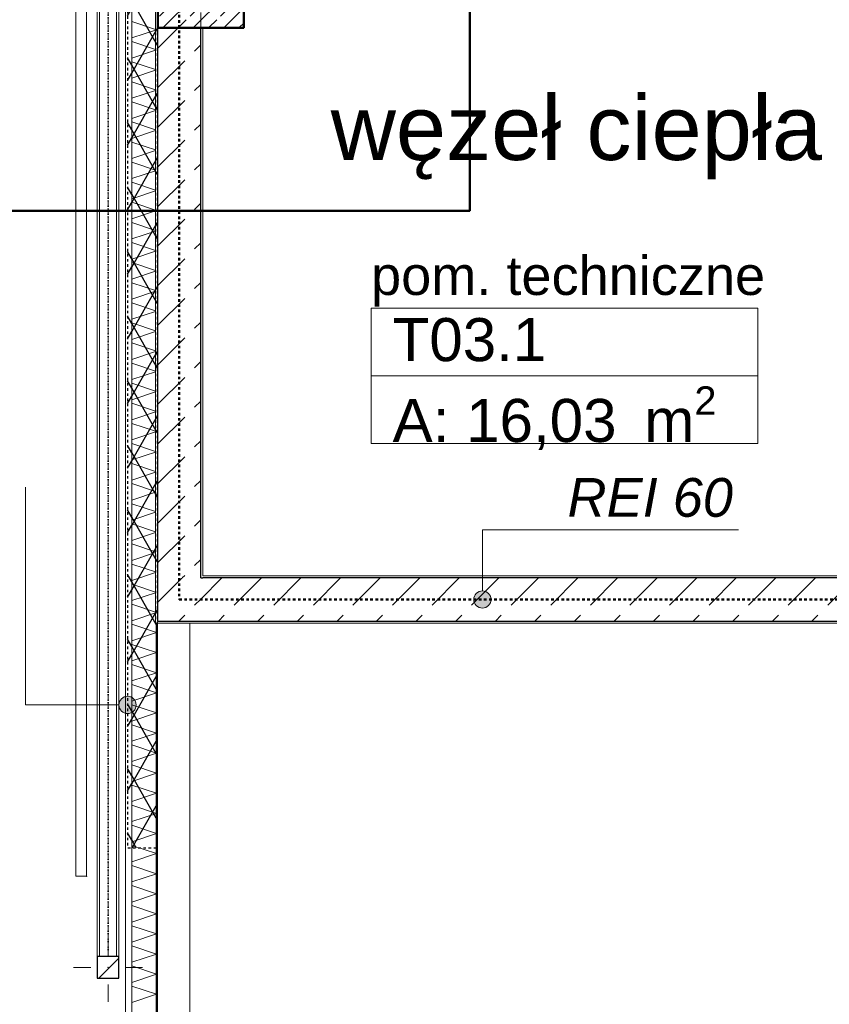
# Model space of a CAD drawing. Extents: x -7314 to 11761, y 144 to 9383.
# Tile 88 of 193: x 850 to 1226, y 7318 to 7776. Entities that reach past the tile are written whole.
import ezdxf
from ezdxf.xclip import XClip

# ---------------------------------------------------------------- set-up
doc = ezdxf.new("R2010")
doc.units = 0
doc.header["$MEASUREMENT"] = 0
doc.header["$XCLIPFRAME"] = 0
for name, pattern in [('Krawędzie ukryte', [68, 48, -20]), ('Kropki i Kreski', [144, 72, -36, 0, -36]), ('Przerywana', [96, 48, -48]), ('Wipeout_Contour', [20000, 0, -20000])]:
    doc.linetypes.add(name, pattern=pattern)
for name, color, linetype in [('04FORMA - Ogólne', 7, 'Continuous'), ('_FORMA - struktura elewacja', 7, 'Continuous'), ('FORMA - Arch 01 - 220-A Ściany', 7, 'Continuous'), ('FORMA - Arch 01 - 410-K Osie', 7, 'Continuous'), ('FORMA - Arch 01 - 440-K Słupy', 7, 'Continuous'), ('FORMA - Arch 01 - 820-G Rysunki Obrazki', 7, 'Continuous'), ('FORMA - Arch 01 - 830-G Teksty Etykiety', 7, 'Continuous'), ('FORMA - Arch 02 - Strefy', 7, 'Continuous'), ('FORMA - Arch 02 - Ściany zewnętrzne', 7, 'Continuous'), ('FORMA - Arch 04 - Wymiary i opisy ppoż', 7, 'Continuous')]:
    doc.layers.add(name, color=color, linetype=linetype)
doc.styles.add('STYL_AUTOMATYCZNY_1', font='arial.ttf')
doc.styles.add('STYL_AUTOMATYCZNY_2', font='arial.ttf')
doc.styles.add('STYL_AUTOMATYCZNY_8', font='arial.ttf')
pattern_1 = [(0, (4185.3, -5972.398), (0, 17.320508), [0, -10]), (0, (4190.3, -5963.738), (0, 17.320508), [0, -10])]
pattern_2 = [(45, (4185.3, -5972.398), (-18.384776, 18.384776), [19.5, -6.5]), (45, (4185.3, -5954.013), (-18.384776, 18.384776), [19.5, -6.5])]

# ---------------------------------------------------------------- blocks, each defined once
blk = doc.blocks.new('*X17')
at = {"layer": 'FORMA - Arch 01 - 220-A Ściany', "color": 7, "linetype": 'Continuous', "lineweight": 5, "ltscale": 0.025}
for p, q in [((902.04, 7774.77), (913.54, 7770.94)), ((913.54, 7770.94), (902.04, 7767.1)), ((902.04, 7765.44), (913.54, 7761.6)), ((913.54, 7761.6), (902.04, 7757.77)), ((902.04, 7756.1), (913.54, 7752.27)), ((913.54, 7752.27), (902.04, 7748.44)), ((902.04, 7746.77), (913.54, 7742.94)), ((913.54, 7742.94), (902.04, 7739.1)), ((902.04, 7737.44), (913.54, 7733.6)), ((913.54, 7733.6), (902.04, 7729.77)), ((902.04, 7728.1), (913.54, 7724.27)), ((913.54, 7724.27), (902.04, 7720.44)), ((902.04, 7718.77), (913.54, 7714.94)), ((913.54, 7714.94), (902.04, 7711.1)), ((902.04, 7709.44), (913.54, 7705.6)), ((913.54, 7705.6), (902.04, 7701.77)), ((902.04, 7700.1), (913.54, 7696.27)), ((913.54, 7696.27), (902.04, 7692.44)), ((902.04, 7690.77), (913.54, 7686.94)), ((913.54, 7686.94), (902.04, 7683.1)), ((902.04, 7681.44), (913.54, 7677.6)), ((913.54, 7677.6), (902.04, 7673.77)), ((902.04, 7672.1), (913.54, 7668.27)), ((913.54, 7668.27), (902.04, 7664.44)), ((902.04, 7662.77), (913.54, 7658.94)), ((913.54, 7658.94), (902.04, 7655.1)), ((902.04, 7653.44), (913.54, 7649.6)), ((913.54, 7649.6), (902.04, 7645.77)), ((902.04, 7644.1), (913.54, 7640.27)), ((913.54, 7640.27), (902.04, 7636.44)), ((902.04, 7634.77), (913.54, 7630.94)), ((913.54, 7630.94), (902.04, 7627.1)), ((902.04, 7625.44), (913.54, 7621.6)), ((913.54, 7621.6), (902.04, 7617.77)), ((902.04, 7616.1), (913.54, 7612.27)), ((913.54, 7612.27), (902.04, 7608.44)), ((902.04, 7606.77), (913.54, 7602.94)), ((913.54, 7602.94), (902.04, 7599.1)), ((902.04, 7597.44), (913.54, 7593.6)), ((913.54, 7593.6), (902.04, 7589.77)), ((902.04, 7588.1), (913.54, 7584.27)), ((913.54, 7584.27), (902.04, 7580.44)), ((902.04, 7578.77), (913.54, 7574.94)), ((913.54, 7574.94), (902.04, 7571.1)), ((902.04, 7569.44), (913.54, 7565.6)), ((913.54, 7565.6), (902.04, 7561.77)), ((902.04, 7560.1), (913.54, 7556.27)), ((913.54, 7556.27), (902.04, 7552.44)), ((902.04, 7550.77), (913.54, 7546.94)), ((913.54, 7546.94), (902.04, 7543.1)), ((902.04, 7541.44), (913.54, 7537.6)), ((913.54, 7537.6), (902.04, 7533.77)), ((902.04, 7532.1), (913.54, 7528.27)), ((913.54, 7528.27), (902.04, 7524.44)), ((902.04, 7522.77), (913.54, 7518.94)), ((913.54, 7518.94), (902.04, 7515.1)), ((902.04, 7513.44), (913.54, 7509.6)), ((913.54, 7509.6), (902.04, 7505.77)), ((902.04, 7504.1), (913.54, 7500.27)), ((913.54, 7500.27), (902.04, 7496.44)), ((902.04, 7494.77), (913.54, 7490.94)), ((913.54, 7490.94), (902.04, 7487.1)), ((902.04, 7485.44), (913.54, 7481.6)), ((913.54, 7481.6), (902.04, 7477.77)), ((902.04, 7476.1), (913.54, 7472.27)), ((913.54, 7472.27), (902.04, 7468.44)), ((902.04, 7466.77), (913.54, 7462.94)), ((913.54, 7462.94), (902.04, 7459.1)), ((902.04, 7457.44), (913.54, 7453.6)), ((913.54, 7453.6), (902.04, 7449.77)), ((902.04, 7448.1), (913.54, 7444.27)), ((913.54, 7444.27), (902.04, 7440.44)), ((902.04, 7438.77), (913.54, 7434.94)), ((913.54, 7434.94), (902.04, 7431.1)), ((902.04, 7429.44), (913.54, 7425.6)), ((913.54, 7425.6), (902.04, 7421.77)), ((902.04, 7420.1), (913.54, 7416.27)), ((913.54, 7416.27), (902.04, 7412.44)), ((902.04, 7410.77), (913.54, 7406.94)), ((913.54, 7406.94), (902.04, 7403.1)), ((902.04, 7401.44), (913.54, 7397.6)), ((913.54, 7397.6), (902.04, 7393.77)), ((902.04, 7392.1), (913.54, 7388.27)), ((913.54, 7388.27), (902.04, 7384.44)), ((902.04, 7382.77), (913.54, 7378.94)), ((913.54, 7378.94), (902.04, 7375.1)), ((902.04, 7373.44), (913.54, 7369.6)), ((913.54, 7369.6), (902.04, 7365.77)), ((902.04, 7364.1), (913.54, 7360.27)), ((913.54, 7360.27), (902.04, 7356.44)), ((902.04, 7354.77), (913.54, 7350.94)), ((913.54, 7350.94), (902.04, 7347.1)), ((902.04, 7345.44), (913.54, 7341.6)), ((913.54, 7341.6), (902.04, 7337.77)), ((902.04, 7336.1), (913.54, 7332.27)), ((913.54, 7332.27), (902.04, 7328.44)), ((902.04, 7326.77), (913.54, 7322.94)), ((913.54, 7322.94), (902.04, 7319.1))]:
    blk.add_line(p, q, dxfattribs=at)
blk = doc.blocks.new('Rysunek_1_1', base_point=(4185.3, -5972.4))
at = {"layer": '_FORMA - struktura elewacja', "color": 1, "linetype": 'Continuous', "lineweight": 13, "ltscale": 0.025}
for p, q in [((890.99, 7343.41), (890.99, 7351.41)), ((882.99, 7335.41), (874.99, 7335.41)), ((890.99, 7327.41), (890.99, 7319.41))]:
    blk.add_line(p, q, dxfattribs=at)
at = {"layer": 'FORMA - Arch 04 - Wymiary i opisy ppoż', "color": 1, "linetype": 'Continuous', "lineweight": 13, "ltscale": 0.025}
for p, q in [((852.71, 7492.85), (852.71, 7558.49)), ((852.71, 7457.32), (852.71, 7492.85))]:
    blk.add_line(p, q, dxfattribs=at)
at = {"color": 254, "linetype": 'Wipeout_Contour', "lineweight": 0, "ltscale": 30769.016864}
blk.add_wipeout([(880.99, 7905.96), (875.99, 7905.96), (875.99, 7377.77), (880.99, 7377.77)], dxfattribs=at).dxf.layer = '04FORMA - Ogólne'
at = {"color": 254, "linetype": 'Wipeout_Contour', "lineweight": 0, "ltscale": 29557.311956}
blk.add_wipeout([(885.99, 7340.41), (885.99, 7330.41), (895.99, 7330.41), (895.99, 7340.41)], dxfattribs=at).dxf.layer = '_FORMA - struktura elewacja'
at = {"color": 254, "linetype": 'Wipeout_Contour', "lineweight": 0, "ltscale": 26836.350036}
blk.add_wipeout([(913.54, 7908.64), (913.54, 5379.89), (914.04, 5379.89), (914.04, 7908.64)], dxfattribs=at).dxf.layer = 'FORMA - Arch 01 - 220-A Ściany'
at = {"color": 254, "linetype": 'Wipeout_Contour', "lineweight": 0, "ltscale": 54998.75939}
blk.add_wipeout([(1368.04, 7887.64), (1092.73, 7887.64), (944.04, 7887.64), (944.04, 7878.64), (935.04, 7878.64), (935.04, 7517.29), (1368.04, 7517.29)], dxfattribs=at).dxf.layer = 'FORMA - Arch 02 - Strefy'
at = {"layer": '_FORMA - struktura elewacja', "linetype": 'Continuous', "lineweight": 13}
h = blk.add_hatch(dxfattribs=at)
h.set_pattern_fill('Beton_zbrojony_0001', color=251, style=0, pattern_type=2)
h.set_pattern_definition([(45, (4185.3, -5972.398), (-18.384776, 18.384776), []), (45, (4176.107, -5963.206), (-18.384776, 18.384776), [19.5, -6.5])])
h.paths.add_polyline_path([(885.99, 7340.41), (885.99, 7330.41), (895.99, 7330.41), (895.99, 7340.41)])
at = {"layer": 'FORMA - Arch 01 - 220-A Ściany', "linetype": 'Continuous', "lineweight": 5}
h = blk.add_hatch(dxfattribs=at)
h.set_pattern_fill('Aluminium_0001', style=0, pattern_type=2)
h.set_pattern_definition([(45, (4185.3, -5972.398), (-17.67767, 17.67767), []), (45, (4181.764, -5968.863), (-17.67767, 17.67767), []), (45, (4178.229, -5965.327), (-17.67767, 17.67767), [])])
h.paths.add_polyline_path([(913.54, 7908.64), (913.54, 5379.89), (914.04, 5379.89), (914.04, 7908.64)])
at = {"layer": '04FORMA - Ogólne', "color": 7, "linetype": 'Continuous', "lineweight": 13, "ltscale": 0.025}
for q in [(880.99, 7905.96), (875.99, 7377.77)]:
    blk.add_line((880.99, 7377.77), q, dxfattribs=at)
at = {"layer": '04FORMA - Ogólne', "color": 7, "linetype": 'Continuous', "lineweight": 13, "ltscale": 0.025, "flags": 128}
blk.add_lwpolyline([(880.99, 7905.96), (875.99, 7905.96), (875.99, 7377.77), (880.99, 7377.77)], close=True, dxfattribs=at)
at = {"layer": '04FORMA - Ogólne', "color": 7, "linetype": 'Continuous', "lineweight": 13, "ltscale": 0.025}
blk.add_point((880.99, 7377.77), dxfattribs=at)
at = {"layer": '_FORMA - struktura elewacja', "color": 7, "linetype": 'Continuous', "lineweight": 13, "ltscale": 0.025}
for p, q in [((885.99, 7923.52), (885.99, 7340.41)), ((886.99, 7923.52), (886.99, 7340.41)), ((886.99, 7923.52), (886.99, 7340.41)), ((886.99, 7923.52), (886.99, 7340.41)), ((886.99, 7923.52), (886.99, 7340.41)), ((886.99, 7923.52), (886.99, 7340.41)), ((886.99, 7923.52), (886.99, 7340.41)), ((886.99, 7923.52), (886.99, 7340.41)), ((886.99, 7923.52), (886.99, 7340.41)), ((886.99, 7923.52), (886.99, 7340.41)), ((886.99, 7923.52), (886.99, 7340.41)), ((886.99, 7923.52), (886.99, 7340.41)), ((886.99, 7923.52), (886.99, 7340.41)), ((886.99, 7923.52), (886.99, 7340.41)), ((886.99, 7923.52), (886.99, 7340.41)), ((886.99, 7923.52), (886.99, 7340.41)), ((886.99, 7923.52), (886.99, 7340.41)), ((886.99, 7923.52), (886.99, 7340.41)), ((886.99, 7923.52), (886.99, 7340.41)), ((886.99, 7923.52), (886.99, 7340.41)), ((886.99, 7923.52), (886.99, 7340.41)), ((886.99, 7923.52), (886.99, 7340.41)), ((886.99, 7923.52), (886.99, 7340.41)), ((886.99, 7923.52), (886.99, 7340.41)), ((886.99, 7923.52), (886.99, 7340.41)), ((886.99, 7923.52), (886.99, 7340.41)), ((886.99, 7923.52), (886.99, 7340.41)), ((886.99, 7923.52), (886.99, 7340.41)), ((886.99, 7923.52), (886.99, 7340.41)), ((886.99, 7923.52), (886.99, 7340.41)), ((886.99, 7923.52), (886.99, 7340.41)), ((886.99, 7923.52), (886.99, 7340.41)), ((886.99, 7923.52), (886.99, 7340.41)), ((886.99, 7923.52), (886.99, 7340.41)), ((886.99, 7923.52), (886.99, 7340.41)), ((886.99, 7923.52), (886.99, 7340.41)), ((886.99, 7923.52), (886.99, 7340.41)), ((886.99, 7923.52), (886.99, 7340.41)), ((886.99, 7923.52), (886.99, 7340.41)), ((886.99, 7923.52), (886.99, 7340.41)), ((886.99, 7923.52), (886.99, 7340.41)), ((886.99, 7923.52), (886.99, 7340.41)), ((886.99, 7923.52), (886.99, 7340.41)), ((886.99, 7923.52), (886.99, 7340.41)), ((886.99, 7923.52), (886.99, 7340.41)), ((886.99, 7923.52), (886.99, 7340.41)), ((886.99, 7923.52), (886.99, 7340.41)), ((886.99, 7923.52), (886.99, 7340.41)), ((886.99, 7923.52), (886.99, 7340.41)), ((886.99, 7923.52), (886.99, 7340.41)), ((886.99, 7923.52), (886.99, 7340.41)), ((886.99, 7923.52), (886.99, 7340.41)), ((894.99, 7923.52), (894.99, 7340.41)), ((894.99, 7923.52), (894.99, 7340.41)), ((894.99, 7923.52), (894.99, 7340.41)), ((894.99, 7923.52), (894.99, 7340.41)), ((894.99, 7923.52), (894.99, 7340.41)), ((894.99, 7923.52), (894.99, 7340.41)), ((894.99, 7923.52), (894.99, 7340.41)), ((894.99, 7923.52), (894.99, 7340.41)), ((894.99, 7923.52), (894.99, 7340.41)), ((894.99, 7923.52), (894.99, 7340.41)), ((894.99, 7923.52), (894.99, 7340.41)), ((894.99, 7923.52), (894.99, 7340.41)), ((894.99, 7923.52), (894.99, 7340.41)), ((894.99, 7923.52), (894.99, 7340.41)), ((894.99, 7923.52), (894.99, 7340.41)), ((894.99, 7923.52), (894.99, 7340.41)), ((894.99, 7923.52), (894.99, 7340.41)), ((894.99, 7923.52), (894.99, 7340.41)), ((894.99, 7923.52), (894.99, 7340.41)), ((894.99, 7923.52), (894.99, 7340.41)), ((894.99, 7923.52), (894.99, 7340.41)), ((894.99, 7923.52), (894.99, 7340.41)), ((894.99, 7923.52), (894.99, 7340.41)), ((894.99, 7923.52), (894.99, 7340.41)), ((894.99, 7923.52), (894.99, 7340.41)), ((894.99, 7923.52), (894.99, 7340.41)), ((894.99, 7923.52), (894.99, 7340.41)), ((894.99, 7923.52), (894.99, 7340.41)), ((894.99, 7923.52), (894.99, 7340.41)), ((894.99, 7923.52), (894.99, 7340.41)), ((894.99, 7923.52), (894.99, 7340.41)), ((894.99, 7923.52), (894.99, 7340.41)), ((894.99, 7923.52), (894.99, 7340.41)), ((894.99, 7923.52), (894.99, 7340.41)), ((894.99, 7923.52), (894.99, 7340.41)), ((894.99, 7923.52), (894.99, 7340.41)), ((894.99, 7923.52), (894.99, 7340.41)), ((894.99, 7923.52), (894.99, 7340.41)), ((894.99, 7923.52), (894.99, 7340.41)), ((894.99, 7923.52), (894.99, 7340.41)), ((894.99, 7923.52), (894.99, 7340.41)), ((894.99, 7923.52), (894.99, 7340.41)), ((894.99, 7923.52), (894.99, 7340.41)), ((894.99, 7923.52), (894.99, 7340.41)), ((894.99, 7923.52), (894.99, 7340.41)), ((894.99, 7923.52), (894.99, 7340.41)), ((894.99, 7923.52), (894.99, 7340.41)), ((894.99, 7923.52), (894.99, 7340.41)), ((894.99, 7923.52), (894.99, 7340.41)), ((894.99, 7923.52), (894.99, 7340.41)), ((894.99, 7923.52), (894.99, 7340.41)), ((895.99, 7923.52), (895.99, 7340.41))]:
    blk.add_line(p, q, dxfattribs=at)
at = {"layer": '_FORMA - struktura elewacja', "color": 7, "linetype": 'Kropki i Kreski', "lineweight": 13, "ltscale": 0.025}
for p in [(890.99, 7923.52), (890.99, 7923.52), (890.99, 7923.52), (890.99, 7923.52), (890.99, 7923.52), (890.99, 7923.52), (890.99, 7923.52), (890.99, 7923.52), (890.99, 7923.52), (890.99, 7923.52), (890.99, 7923.52), (890.99, 7923.52), (890.99, 7923.52), (890.99, 7923.52), (890.99, 7923.52), (890.99, 7923.52), (890.99, 7923.52), (890.99, 7923.52), (890.99, 7923.52), (890.99, 7923.52), (890.99, 7923.52), (890.99, 7923.52), (890.99, 7923.52), (890.99, 7923.52), (890.99, 7923.52), (890.99, 7923.52), (890.99, 7923.52), (890.99, 7923.52), (890.99, 7923.52), (890.99, 7923.52), (890.99, 7923.52), (890.99, 7923.52), (890.99, 7923.52), (890.99, 7923.52), (890.99, 7923.52), (890.99, 7923.52), (890.99, 7923.52), (890.99, 7923.52), (890.99, 7923.52), (890.99, 7923.52), (890.99, 7923.52), (890.99, 7923.52), (890.99, 7923.52), (890.99, 7923.52), (890.99, 7923.52), (890.99, 7923.52), (890.99, 7923.52), (890.99, 7923.52), (890.99, 7923.52), (890.99, 7923.52), (890.99, 7923.52), (890.99, 7923.52), (890.99, 7902.53), (890.99, 7758.16), (890.99, 7616.49), (890.99, 7477.05)]:
    blk.add_line(p, (890.99, 7340.41), dxfattribs=at)
at = {"layer": '_FORMA - struktura elewacja', "color": 7, "linetype": 'Continuous', "lineweight": 25, "ltscale": 0.025, "flags": 128}
blk.add_lwpolyline([(885.99, 7340.41), (885.99, 7330.41), (895.99, 7330.41), (895.99, 7340.41)], close=True, dxfattribs=at)
at = {"layer": '_FORMA - struktura elewacja', "color": 1, "linetype": 'Continuous', "lineweight": 13, "ltscale": 0.025}
blk.add_point((890.99, 7335.41), dxfattribs=at)
at = {"layer": 'FORMA - Arch 02 - Strefy', "color": 7, "linetype": 'Continuous', "lineweight": 13, "ltscale": 0.025}
for p, q in [((1013.17, 7641.57), (1192.93, 7641.57)), ((1013.17, 7610.14), (1013.17, 7641.57)), ((1192.93, 7641.57), (1192.93, 7610.14)), ((1192.93, 7610.14), (1013.17, 7610.14)), ((1013.17, 7610.14), (1192.93, 7610.14)), ((1013.17, 7578.71), (1013.17, 7610.14)), ((1192.93, 7610.14), (1192.93, 7578.71)), ((1192.93, 7578.71), (1013.17, 7578.71))]:
    blk.add_line(p, q, dxfattribs=at)
at = {"layer": 'FORMA - Arch 04 - Wymiary i opisy ppoż', "color": 1, "linetype": 'Continuous', "lineweight": 13, "ltscale": 0.025}
for p, q in [((1064.91, 7538.58), (1100.43, 7538.58)), ((1100.43, 7538.58), (1183.9, 7538.58)), ((896.04, 7457.32), (852.71, 7457.32))]:
    blk.add_line(p, q, dxfattribs=at)
at = {"layer": 'FORMA - Arch 02 - Strefy', "color": 7, "linetype": 'Continuous', "lineweight": 13, "attachment_point": 1, "style": 'STYL_AUTOMATYCZNY_2'}
for s, insert, char_height in [('\\A1;{\\pql;\\pt0,460;\\fArial|b0|i0|c238|p0;\\W1.000000;pom. techniczne\\fArial|b0|i0|c238|p0;\\W1.000000;\\A1{\\H.66x;\\S^  ;}\\fArial|b0|i0|c238|p0;\\W1.000000;\\fArial|b0|i0|c238|p0;\\W1.000000;\\A1{\\H.66x;\\S^  ;}}', (1013.17, 7665.74), 18), ('\\A1;{\\pql;\\pt0,460;\\fArial|b0|i0|c238|p0;\\W1.000000;T03.1\\fArial|b0|i0|c238|p0;\\W1.000000;\\A1{\\H.66x;\\S^  ;}\\fArial|b0|i0|c238|p0;\\W1.000000;\\fArial|b0|i0|c238|p0;\\W1.000000;\\A1{\\H.66x;\\S^  ;}}', (1023.17, 7637), 20)]:
    blk.add_mtext(s, dxfattribs=dict(at, insert=insert, char_height=char_height))
at = {"layer": 'FORMA - Arch 04 - Wymiary i opisy ppoż', "color": 1, "linetype": 'Continuous', "lineweight": 13, "insert": (1104.43, 7544.45), "char_height": 18, "attachment_point": 7, "style": 'STYL_AUTOMATYCZNY_1'}
blk.add_mtext('\\A1;{\\pql;\\fArial|b0|i1|c238|p0;\\W1.000000;R\\fArial|b0|i1|c238|p0;\\W1.000000;EI 60}', dxfattribs=at)
at = {"color": 254, "linetype": 'Wipeout_Contour', "lineweight": 0, "ltscale": 22722.995097}
blk.add_wipeout([(935.04, 7517.29), (934.04, 7516.29), (935.04, 7516.29)], dxfattribs=at).dxf.layer = 'FORMA - Arch 01 - 220-A Ściany'
at = {"layer": 'FORMA - Arch 01 - 220-A Ściany', "linetype": 'Continuous', "lineweight": 5}
h = blk.add_hatch(dxfattribs=at)
h.set_pattern_fill('Tynk_0001', style=0, pattern_type=2)
h.set_pattern_definition(pattern_1)
h.paths.add_polyline_path([(935.04, 7517.29), (934.04, 7516.29), (935.04, 7516.29)])
at = {"color": 254, "linetype": 'Wipeout_Contour', "lineweight": 0, "ltscale": 26833.977624}
blk.add_wipeout([(902.04, 5379.89), (913.54, 5379.89), (913.54, 7909.14), (902.04, 7909.14)], dxfattribs=at).dxf.layer = 'FORMA - Arch 01 - 220-A Ściany'
at = {"layer": 'FORMA - Arch 01 - 220-A Ściany', "color": 7, "linetype": 'Continuous', "lineweight": 25, "ltscale": 0.025}
blk.add_line((913.54, 5379.89), (913.54, 7909.14), dxfattribs=at)
at = {"layer": 'FORMA - Arch 01 - 220-A Ściany', "color": 7, "linetype": 'Continuous', "lineweight": 15, "ltscale": 0.025, "flags": 128}
blk.add_lwpolyline([(914.04, 5379.89), (914.04, 7908.64)], dxfattribs=at)
at = {"color": 7, "linetype": 'Continuous', "lineweight": 13, "ltscale": 0.025}
blk.add_blockref('*X17', (0, 0), dxfattribs=at)
at = {"color": 254, "linetype": 'Wipeout_Contour', "lineweight": 0, "ltscale": 30953.418146}
blk.add_wipeout([(899.04, 7686.83), (899.04, 7684.83), (901.04, 7684.83), (901.04, 7686.83)], dxfattribs=at).dxf.layer = 'FORMA - Arch 01 - 220-A Ściany'
at = {"color": 254, "linetype": 'Wipeout_Contour', "lineweight": 0, "ltscale": 30317.873713}
blk.add_wipeout([(899.04, 7526.84), (899.04, 7524.84), (901.04, 7524.84), (901.04, 7526.84)], dxfattribs=at).dxf.layer = 'FORMA - Arch 01 - 220-A Ściany'
at = {"color": 254, "linetype": 'Wipeout_Contour', "lineweight": 0, "ltscale": 29682.519857}
blk.add_wipeout([(899.04, 7366.85), (899.04, 7364.85), (901.04, 7364.85), (901.04, 7366.85)], dxfattribs=at).dxf.layer = 'FORMA - Arch 01 - 220-A Ściany'
at = {"color": 254, "linetype": 'Wipeout_Contour', "lineweight": 0, "ltscale": 29624.702964}
blk.add_wipeout([(929.04, 7495.29), (914.04, 7495.29), (914.04, 7201.9), (929.04, 7201.9)], dxfattribs=at).dxf.layer = 'FORMA - Arch 02 - Ściany zewnętrzne'
at = {"layer": 'FORMA - Arch 02 - Ściany zewnętrzne', "color": 7, "linetype": 'Continuous', "lineweight": 13, "ltscale": 0.025, "flags": 128}
for points in [[(914.04, 7495.29), (914.04, 7201.9)], [(929.04, 7495.29), (914.04, 7495.29)], [(929.04, 7201.9), (929.04, 7495.29)]]:
    blk.add_lwpolyline(points, dxfattribs=at)
at = {"color": 254, "linetype": 'Wipeout_Contour', "lineweight": 0, "ltscale": 18256.97488}
blk.add_wipeout([(899.04, 7923.64), (899.04, 721.9), (902.04, 721.9), (902.04, 7923.64)], dxfattribs=at).dxf.layer = 'FORMA - Arch 01 - 220-A Ściany'
at = {"layer": 'FORMA - Arch 01 - 220-A Ściany', "color": 7, "linetype": 'Continuous', "lineweight": 18, "ltscale": 0.025}
blk.add_line((902.04, 7923.64), (902.04, 721.9), dxfattribs=at)
at = {"color": 254, "linetype": 'Wipeout_Contour', "lineweight": 0, "ltscale": 22652.769519}
blk.add_wipeout([(914.04, 7496.29), (913.04, 7495.29), (914.04, 7495.29)], dxfattribs=at).dxf.layer = 'FORMA - Arch 01 - 220-A Ściany'
at = {"layer": 'FORMA - Arch 01 - 220-A Ściany', "linetype": 'Continuous', "lineweight": 5}
h = blk.add_hatch(dxfattribs=at)
h.set_pattern_fill('Tynk_0001', style=0, pattern_type=2)
h.set_pattern_definition(pattern_1)
h.paths.add_polyline_path([(914.04, 7496.29), (913.04, 7495.29), (914.04, 7495.29)])
at = {"color": 254, "linetype": 'Wipeout_Contour', "lineweight": 0, "ltscale": 30953.418146}
blk.add_wipeout([(899.04, 7686.83), (899.04, 7684.83), (901.04, 7684.83), (901.04, 7686.83)], dxfattribs=at).dxf.layer = 'FORMA - Arch 01 - 220-A Ściany'
at = {"color": 254, "linetype": 'Wipeout_Contour', "lineweight": 0, "ltscale": 30317.873713}
blk.add_wipeout([(899.04, 7526.84), (899.04, 7524.84), (901.04, 7524.84), (901.04, 7526.84)], dxfattribs=at).dxf.layer = 'FORMA - Arch 01 - 220-A Ściany'
at = {"color": 254, "linetype": 'Wipeout_Contour', "lineweight": 0, "ltscale": 29682.519857}
blk.add_wipeout([(899.04, 7366.85), (899.04, 7364.85), (901.04, 7364.85), (901.04, 7366.85)], dxfattribs=at).dxf.layer = 'FORMA - Arch 01 - 220-A Ściany'
at = {"layer": 'FORMA - Arch 01 - 220-A Ściany', "color": 7, "linetype": 'Continuous', "lineweight": 13, "ltscale": 0.025}
for p, q in [((899.04, 7686.83), (899.04, 7684.83)), ((899.04, 7526.84), (899.04, 7524.84)), ((899.04, 7366.85), (899.04, 7364.85))]:
    blk.add_line(p, q, dxfattribs=at)
at = {"layer": 'FORMA - Arch 01 - 220-A Ściany', "color": 7, "linetype": 'Continuous', "lineweight": 18, "ltscale": 0.025, "flags": 128}
for points in [[(899.04, 7686.83), (901.04, 7686.83), (901.04, 7684.83), (899.04, 7684.83)], [(899.04, 7526.84), (901.04, 7526.84), (901.04, 7524.84), (899.04, 7524.84)], [(899.04, 7366.85), (901.04, 7366.85), (901.04, 7364.85), (899.04, 7364.85)]]:
    blk.add_lwpolyline(points, close=True, dxfattribs=at)
at = {"color": 254, "linetype": 'Wipeout_Contour', "lineweight": 0, "ltscale": 22679.616125}
blk.add_wipeout([(934.04, 7516.29), (914.04, 7496.29), (934.04, 7496.29)], dxfattribs=at).dxf.layer = 'FORMA - Arch 01 - 220-A Ściany'
at = {"layer": 'FORMA - Arch 01 - 220-A Ściany', "linetype": 'Continuous', "lineweight": 5}
h = blk.add_hatch(dxfattribs=at)
h.set_pattern_fill('Beton_0001', style=0, pattern_type=2)
h.set_pattern_definition(pattern_2)
h.paths.add_polyline_path([(934.04, 7516.29), (914.04, 7496.29), (934.04, 7496.29)])
at = {"color": 254, "linetype": 'Wipeout_Contour', "lineweight": 0, "ltscale": 18256.97488}
blk.add_wipeout([(899.04, 7923.64), (899.04, 721.9), (902.04, 721.9), (902.04, 7923.64)], dxfattribs=at).dxf.layer = 'FORMA - Arch 01 - 220-A Ściany'
at = {"layer": 'FORMA - Arch 01 - 220-A Ściany', "color": 7, "linetype": 'Continuous', "lineweight": 13, "ltscale": 0.025}
blk.add_line((899.04, 7923.64), (899.04, 721.9), dxfattribs=at)
at = {"layer": 'FORMA - Arch 01 - 220-A Ściany', "color": 7, "linetype": 'Continuous', "lineweight": 18, "ltscale": 0.025, "flags": 128}
blk.add_lwpolyline([(899.04, 7923.64), (902.04, 7923.64), (902.04, 721.9), (899.04, 721.9)], close=True, dxfattribs=at)
at = {"color": 254, "linetype": 'Wipeout_Contour', "lineweight": 0, "ltscale": 22724.979817}
blk.add_wipeout([(935.04, 7517.29), (934.04, 7517.29), (934.04, 7516.29)], dxfattribs=at).dxf.layer = 'FORMA - Arch 01 - 220-A Ściany'
at = {"color": 254, "linetype": 'Wipeout_Contour', "lineweight": 0, "ltscale": 22654.754829}
blk.add_wipeout([(914.04, 7496.29), (913.04, 7496.29), (913.04, 7495.29)], dxfattribs=at).dxf.layer = 'FORMA - Arch 01 - 220-A Ściany'
at = {"layer": 'FORMA - Arch 01 - 220-A Ściany', "linetype": 'Continuous', "lineweight": 5}
h = blk.add_hatch(dxfattribs=at)
h.set_pattern_fill('Tynk_0001', style=0, pattern_type=2)
h.set_pattern_definition(pattern_1)
h.paths.add_polyline_path([(935.04, 7517.29), (934.04, 7517.29), (934.04, 7516.29)])
h = blk.add_hatch(dxfattribs=at)
h.set_pattern_fill('Tynk_0001', style=0, pattern_type=2)
h.set_pattern_definition(pattern_1)
h.paths.add_polyline_path([(914.04, 7496.29), (913.04, 7496.29), (913.04, 7495.29)])
at = {"color": 254, "linetype": 'Wipeout_Contour', "lineweight": 0, "ltscale": 18256.97488}
blk.add_wipeout([(899.04, 7923.64), (899.04, 721.9), (902.04, 721.9), (902.04, 7923.64)], dxfattribs=at).dxf.layer = 'FORMA - Arch 01 - 220-A Ściany'
at = {"layer": 'FORMA - Arch 01 - 220-A Ściany', "color": 7, "linetype": 'Continuous', "lineweight": 18, "ltscale": 0.025}
blk.add_line((902.04, 7923.64), (902.04, 4754.9), dxfattribs=at)
at = {"color": 254, "linetype": 'Wipeout_Contour', "lineweight": 0, "ltscale": 31025.950762}
blk.add_wipeout([(913.04, 7908.64), (913.04, 7496.29), (914.04, 7496.29), (914.04, 7908.64)], dxfattribs=at).dxf.layer = 'FORMA - Arch 01 - 220-A Ściany'
at = {"color": 254, "linetype": 'Wipeout_Contour', "lineweight": 0, "ltscale": 30806.078775}
blk.add_wipeout([(934.04, 7771.9), (934.04, 7517.29), (935.04, 7517.29), (935.04, 7771.9)], dxfattribs=at).dxf.layer = 'FORMA - Arch 01 - 220-A Ściany'
at = {"layer": 'FORMA - Arch 01 - 220-A Ściany', "linetype": 'Continuous', "lineweight": 5}
h = blk.add_hatch(dxfattribs=at)
h.set_pattern_fill('Tynk_0001', style=0, pattern_type=2)
h.set_pattern_definition(pattern_1)
h.paths.add_polyline_path([(913.04, 7908.64), (913.04, 7496.29), (914.04, 7496.29), (914.04, 7908.64)])
h = blk.add_hatch(dxfattribs=at)
h.set_pattern_fill('Tynk_0001', style=0, pattern_type=2)
h.set_pattern_definition(pattern_1)
h.paths.add_polyline_path([(934.04, 7771.9), (934.04, 7517.29), (935.04, 7517.29), (935.04, 7771.9)])
at = {"color": 254, "linetype": 'Wipeout_Contour', "lineweight": 0, "ltscale": 18256.97488}
blk.add_wipeout([(899.04, 7923.64), (899.04, 721.9), (902.04, 721.9), (902.04, 7923.64)], dxfattribs=at).dxf.layer = 'FORMA - Arch 01 - 220-A Ściany'
at = {"layer": 'FORMA - Arch 04 - Wymiary i opisy ppoż', "linetype": 'Continuous', "lineweight": 13}
blk.add_hatch(color=1, dxfattribs=at).paths.add_polyline_path([(896.04, 7457.32), (896.35, 7455.79), (897.21, 7454.49), (898.51, 7453.63), (900.04, 7453.32), (901.57, 7453.63), (902.87, 7454.49), (903.74, 7455.79), (904.04, 7457.32), (903.74, 7458.85), (902.87, 7460.15), (901.57, 7461.02), (900.04, 7461.32), (898.51, 7461.02), (897.21, 7460.15), (896.35, 7458.85)])
at = {"layer": '_FORMA - struktura elewacja', "color": 1, "linetype": 'Continuous', "lineweight": 13, "ltscale": 0.025}
blk.add_line((898.99, 7335.41), (906.99, 7335.41), dxfattribs=at)
at = {"layer": 'FORMA - Arch 01 - 220-A Ściany', "color": 7, "linetype": 'Continuous', "lineweight": 13, "ltscale": 0.025}
blk.add_line((899.04, 7923.64), (899.04, 721.9), dxfattribs=at)
at = {"layer": 'FORMA - Arch 01 - 220-A Ściany', "color": 7, "linetype": 'Continuous', "lineweight": 18, "ltscale": 0.025, "flags": 128}
blk.add_lwpolyline([(899.04, 7923.64), (902.04, 7923.64), (902.04, 721.9), (899.04, 721.9)], close=True, dxfattribs=at)
at = {"layer": 'FORMA - Arch 04 - Wymiary i opisy ppoż', "color": 1, "linetype": 'Continuous', "lineweight": 13, "ltscale": 0.025}
blk.add_circle((900.04, 7457.32), 4, dxfattribs=at)
at = {"color": 254, "linetype": 'Wipeout_Contour', "lineweight": 0, "ltscale": 22698.137358}
blk.add_wipeout([(934.04, 7516.29), (914.04, 7516.29), (914.04, 7496.29)], dxfattribs=at).dxf.layer = 'FORMA - Arch 01 - 220-A Ściany'
at = {"layer": 'FORMA - Arch 01 - 220-A Ściany', "linetype": 'Continuous', "lineweight": 5}
h = blk.add_hatch(dxfattribs=at)
h.set_pattern_fill('Beton_0001', style=0, pattern_type=2)
h.set_pattern_definition(pattern_2)
h.paths.add_polyline_path([(934.04, 7516.29), (914.04, 7516.29), (914.04, 7496.29)])
at = {"layer": 'FORMA - Arch 01 - 220-A Ściany', "color": 7, "linetype": 'Continuous', "lineweight": 25, "ltscale": 0.025}
blk.add_line((914.04, 7496.29), (934.04, 7496.29), dxfattribs=at)
at = {"layer": 'FORMA - Arch 01 - 220-A Ściany', "color": 7, "linetype": 'Continuous', "lineweight": 13, "ltscale": 0.025, "flags": 128}
blk.add_lwpolyline([(913.04, 7495.29), (914.04, 7495.29)], dxfattribs=at)
at = {"color": 254, "linetype": 'Wipeout_Contour', "lineweight": 0, "ltscale": 30799.049357}
blk.add_wipeout([(914.04, 7516.29), (934.04, 7516.29), (934.04, 7771.9), (914.04, 7771.9)], dxfattribs=at).dxf.layer = 'FORMA - Arch 01 - 220-A Ściany'
at = {"layer": 'FORMA - Arch 01 - 220-A Ściany', "linetype": 'Continuous', "lineweight": 5}
h = blk.add_hatch(dxfattribs=at)
h.set_pattern_fill('Beton_0001', style=0, pattern_type=2)
h.set_pattern_definition(pattern_2)
h.paths.add_polyline_path([(914.04, 7516.29), (934.04, 7516.29), (934.04, 7771.9), (914.04, 7771.9)])
at = {"layer": 'FORMA - Arch 01 - 220-A Ściany', "color": 7, "linetype": 'Continuous', "lineweight": 25, "ltscale": 0.025}
for p, q in [((914.04, 7771.9), (914.04, 7516.29)), ((934.04, 7516.29), (934.04, 7771.9)), ((914.04, 7516.29), (914.04, 7496.29)), ((934.04, 7516.29), (935.04, 7516.29))]:
    blk.add_line(p, q, dxfattribs=at)
at = {"layer": 'FORMA - Arch 01 - 220-A Ściany', "color": 7, "linetype": 'Continuous', "lineweight": 13, "ltscale": 0.025, "flags": 128}
for points in [[(913.04, 7909.64), (913.04, 7495.29)], [(935.04, 7517.29), (935.04, 7771.9)]]:
    blk.add_lwpolyline(points, dxfattribs=at)
at = {"layer": 'FORMA - Arch 01 - 830-G Teksty Etykiety', "color": 7, "linetype": 'Continuous', "lineweight": 15, "insert": (1222.72, 7720.88), "char_height": 30, "attachment_point": 6, "style": 'STYL_AUTOMATYCZNY_8'}
blk.add_mtext('\\A1;{\\pqr;\\fArial|b0|i0|c238|p0;\\W1.000000; \\fArial|b0|i0|c238|p0;\\W1.000000;węzeł ciepła}', dxfattribs=at)
at = {"color": 254, "linetype": 'Wipeout_Contour', "lineweight": 0, "ltscale": 30429.973885}
blk.add_wipeout([(935.04, 7516.29), (1368.04, 7516.29), (1368.04, 7517.29), (935.04, 7517.29)], dxfattribs=at).dxf.layer = 'FORMA - Arch 01 - 220-A Ściany'
at = {"color": 254, "linetype": 'Wipeout_Contour', "lineweight": 0, "ltscale": 30349.431142}
blk.add_wipeout([(914.04, 7496.29), (914.04, 7495.29), (1389.04, 7495.29), (1389.04, 7496.29)], dxfattribs=at).dxf.layer = 'FORMA - Arch 01 - 220-A Ściany'
at = {"color": 254, "linetype": 'Wipeout_Contour', "lineweight": 0, "ltscale": 31370.9646}
blk.add_wipeout([(954.04, 7801.9), (914.04, 7801.9), (914.04, 7771.9), (954.04, 7771.9)], dxfattribs=at).dxf.layer = 'FORMA - Arch 01 - 440-K Słupy'
at = {"layer": 'FORMA - Arch 01 - 220-A Ściany', "linetype": 'Continuous', "lineweight": 5}
h = blk.add_hatch(dxfattribs=at)
h.set_pattern_fill('Tynk_0001', style=0, pattern_type=2)
h.set_pattern_definition(pattern_1)
h.paths.add_polyline_path([(935.04, 7516.29), (1368.04, 7516.29), (1368.04, 7517.29), (935.04, 7517.29)])
h = blk.add_hatch(dxfattribs=at)
h.set_pattern_fill('Tynk_0001', style=0, pattern_type=2)
h.set_pattern_definition(pattern_1)
h.paths.add_polyline_path([(914.04, 7496.29), (914.04, 7495.29), (1389.04, 7495.29), (1389.04, 7496.29)])
at = {"layer": 'FORMA - Arch 01 - 440-K Słupy', "linetype": 'Continuous', "lineweight": 5}
h = blk.add_hatch(dxfattribs=at)
h.set_pattern_fill('beton_zbrojony_gęsty_0001', style=0, pattern_type=2)
h.set_pattern_definition([(45, (4185.3, -5972.398), (-7.071068, 7.071068), []), (45, (4181.764, -5968.863), (-7.071068, 7.071068), [7.5, -2.5])])
h.paths.add_polyline_path([(954.04, 7801.9), (914.04, 7801.9), (914.04, 7771.9), (954.04, 7771.9)])
at = {"layer": 'FORMA - Arch 01 - 820-G Rysunki Obrazki', "linetype": 'Continuous', "lineweight": 25}
h = blk.add_hatch(dxfattribs=at)
h.set_pattern_fill('Izolacja_miękka_0001', color=1, style=0, pattern_type=2)
h.set_pattern_definition([(60, (4185.3, -5972.398), (-12.990381, 7.5), []), (120, (4185.3, -5972.398), (12.990381, 7.5), [])])
h.paths.add_polyline_path([(914.04, 7909.64), (900.04, 7909.64), (900.04, 7391.01), (914.04, 7391.01)])
at = {"layer": 'FORMA - Arch 01 - 410-K Osie', "color": 7, "linetype": 'Krawędzie ukryte', "lineweight": 13, "ltscale": 0.025}
blk.add_line((914.04, 567.07), (914.04, 8978.35), dxfattribs=at)
at = {"layer": 'FORMA - Arch 01 - 440-K Słupy', "color": 1, "linetype": 'Continuous', "lineweight": 13, "ltscale": 0.025}
blk.add_line((934.04, 7778.9), (934.04, 7763.9), dxfattribs=at)
at = {"layer": 'FORMA - Arch 01 - 440-K Słupy', "color": 7, "linetype": 'Continuous', "lineweight": 25, "ltscale": 0.025, "flags": 128}
blk.add_lwpolyline([(914.04, 7771.9), (954.04, 7771.9), (954.04, 7801.9), (914.04, 7801.9)], dxfattribs=at)
at = {"layer": 'FORMA - Arch 01 - 820-G Rysunki Obrazki', "color": 1, "linetype": 'Przerywana', "lineweight": 25, "ltscale": 0.025, "flags": 128}
blk.add_lwpolyline([(914.04, 7909.64), (900.04, 7909.64), (900.04, 7391.01), (914.04, 7391.01)], close=True, dxfattribs=at)
at = {"color": 254, "linetype": 'Wipeout_Contour', "lineweight": 0, "ltscale": 30388.586386}
blk.add_wipeout([(934.04, 7496.29), (1369.04, 7496.29), (1369.04, 7516.29), (934.04, 7516.29)], dxfattribs=at).dxf.layer = 'FORMA - Arch 01 - 220-A Ściany'
at = {"layer": 'FORMA - Arch 01 - 220-A Ściany', "linetype": 'Continuous', "lineweight": 5}
h = blk.add_hatch(dxfattribs=at)
h.set_pattern_fill('Beton_0001', style=0, pattern_type=2)
h.set_pattern_definition(pattern_2)
h.paths.add_polyline_path([(934.04, 7496.29), (1369.04, 7496.29), (1369.04, 7516.29), (934.04, 7516.29)])
at = {"layer": 'FORMA - Arch 04 - Wymiary i opisy ppoż', "linetype": 'Continuous', "lineweight": 13}
blk.add_hatch(color=1, dxfattribs=at).paths.add_polyline_path([(1060.91, 7506.29), (1061.21, 7504.76), (1062.08, 7503.46), (1063.38, 7502.6), (1064.91, 7502.29), (1066.44, 7502.6), (1067.74, 7503.46), (1068.6, 7504.76), (1068.91, 7506.29), (1068.6, 7507.82), (1067.74, 7509.12), (1066.44, 7509.99), (1064.91, 7510.29), (1063.38, 7509.99), (1062.08, 7509.12), (1061.21, 7507.82)])
at = {"color": 1, "linetype": 'Przerywana', "lineweight": 50, "ltscale": 0.025, "flags": 128}
blk.add_lwpolyline([(924.04, 7506.29), (1379.04, 7506.29), (1379.04, 7898.64), (924.04, 7898.64)], close=True, dxfattribs=at)
at = {"layer": 'FORMA - Arch 01 - 220-A Ściany', "color": 7, "linetype": 'Continuous', "lineweight": 25, "ltscale": 0.025}
for p, q in [((934.04, 7516.29), (935.04, 7516.29)), ((1369.04, 7516.29), (935.04, 7516.29)), ((914.04, 7496.29), (934.04, 7496.29)), ((934.04, 7496.29), (1369.04, 7496.29))]:
    blk.add_line(p, q, dxfattribs=at)
at = {"layer": 'FORMA - Arch 01 - 220-A Ściany', "color": 7, "linetype": 'Continuous', "lineweight": 13, "ltscale": 0.025, "flags": 128}
for points in [[(1368.04, 7517.29), (935.04, 7517.29)], [(914.04, 7495.29), (1390.04, 7495.29)]]:
    blk.add_lwpolyline(points, dxfattribs=at)
at = {"layer": 'FORMA - Arch 04 - Wymiary i opisy ppoż', "color": 1, "linetype": 'Continuous', "lineweight": 13, "ltscale": 0.025}
blk.add_line((1064.91, 7510.29), (1064.91, 7538.58), dxfattribs=at)
blk.add_circle((1064.91, 7506.29), 4, dxfattribs=at)
at = {"layer": 'FORMA - Arch 02 - Strefy', "color": 7, "linetype": 'Continuous', "lineweight": 13, "insert": (1023.17, 7605.29), "char_height": 20, "attachment_point": 1, "style": 'STYL_AUTOMATYCZNY_2'}
blk.add_mtext('\\A1;{\\pql;\\pt0,460;\\fArial|b0|i0|c238|p0;\\W1.000000;A: 16,03\\fArial|b0|i0|c238|p0;\\W1.000000;\\A1{\\H.66x;\\S^  ;}\\fArial|b0|i0|c238|p0;\\W1.000000; m\\fArial|b0|i0|c238|p0;\\W1.000000;\\A1{\\H.66x;\\S2^  ;}}', dxfattribs=at)

msp = doc.modelspace()

# ---------------------------------------------------------------- block references
at = {"lineweight": 20}
ref = msp.add_blockref('Rysunek_1_1', (4185.29965, -5972.39804), dxfattribs=at)
XClip(ref).set_block_clipping_path([(254.0251470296, 246.5573808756), (9689.7973583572, 9358.9497337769)])

# ---------------------------------------------------------------- next in the draw order: linework, layer by layer
at = {"lineweight": 50}
for points in [[(809.04065, 7886.89689), (1059.04065, 7886.89689), (1059.04065, 7686.89689), (809.04065, 7686.89689), (809.04065, 7886.89689)], [(914.04065, 7801.89689), (914.04065, 7771.89688), (954.04065, 7771.89688), (954.04065, 7801.89689), (914.04065, 7801.89689)]]:
    msp.add_lwpolyline(points, dxfattribs=at)

doc.saveas('drawing.dxf')
